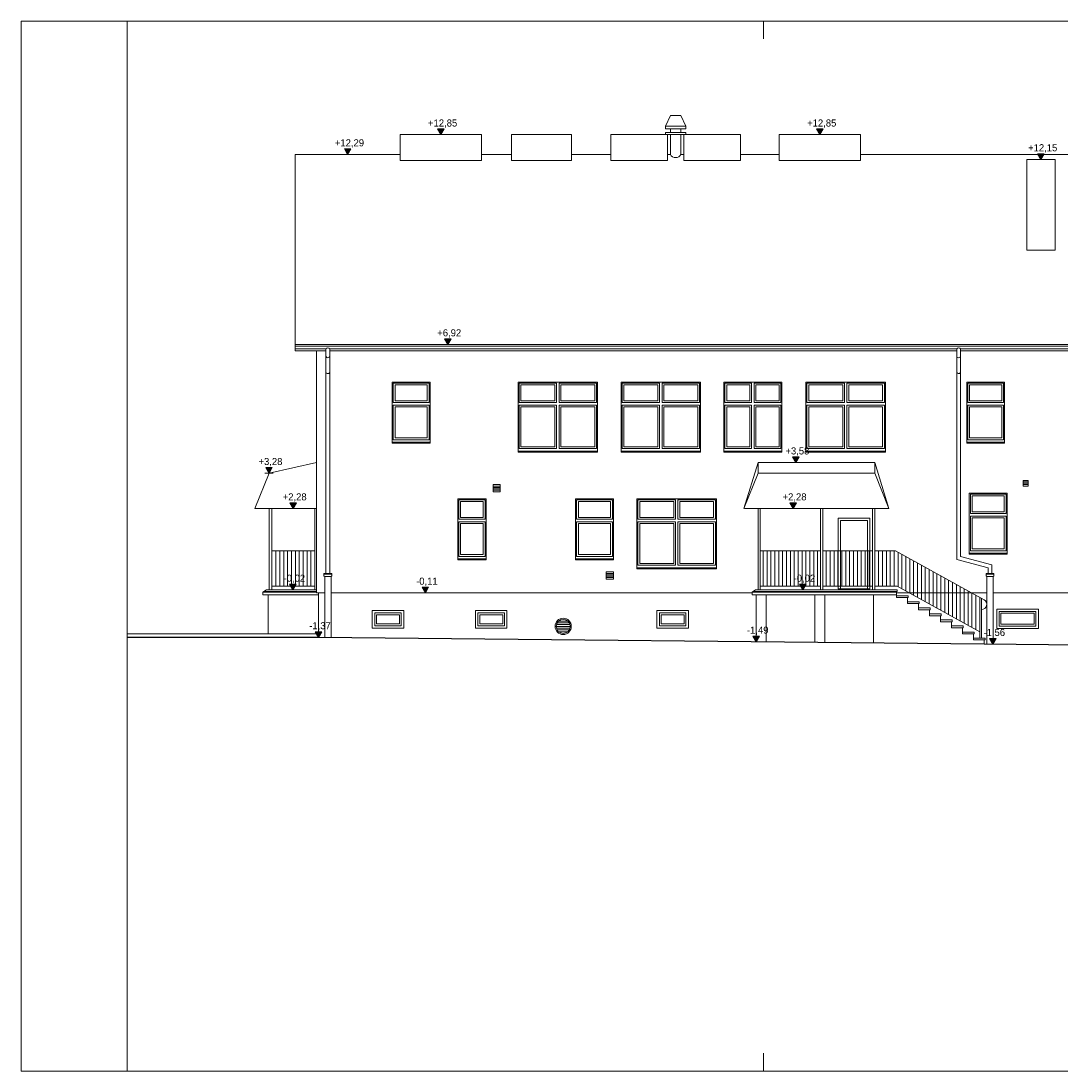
# Model space of a CAD drawing. Extents: x -128160 to 82695, y 7277 to 37028.
# Tile 1 of 14: x -128160 to -98747, y 7277 to 36977. Entities that reach past the tile are written whole.
import ezdxf

# ---------------------------------------------------------------- set-up
doc = ezdxf.new("R2010")
doc.units = 0
doc.header["$MEASUREMENT"] = 0
for name, color, linetype, lineweight in [('ARCH TABELA_Nr_Pióra__21', 7, 'Continuous', 13), ('Arch wymiary_Nr_Pióra__21', 7, 'Continuous', 13), ('INWENT BALUSTRADY_Nr_Pióra__26', 5, 'Continuous', 13), ('INWENT DACH_Nr_Pióra__21', 7, 'Continuous', 13), ('INWENT ODWODNIENIE_Nr_Pióra__21', 7, 'Continuous', 13), ('INWENT TEREN_Nr_Pióra__1', 7, 'Continuous', 25), ('INWENT TEREN_Nr_Pióra__5', 7, 'Continuous', 13), ('INWENT. OKNA_Nr_Pióra__5', 7, 'Continuous', 13), ('INWENT.ŚCIANY_Nr_Pióra__5', 7, 'Continuous', 13), ('Istniejące schody_Nr_Pióra__21', 7, 'Continuous', 13)]:
    doc.layers.add(name, color=color, linetype=linetype, lineweight=lineweight)
doc.layers.add('Arch wymiary', color=7, linetype='Continuous')
doc.styles.add('GENERATED_STYLE_1', font='txt')

# ---------------------------------------------------------------- blocks, each defined once
blk = doc.blocks.new('Wymiary_119', base_point=(-100676, 19353))
at = {"layer": 'Arch wymiary_Nr_Pióra__21', "linetype": 'Continuous'}
blk.add_hatch(color=256, dxfattribs=at).paths.add_polyline_path([(-100676, 19353), (-100769, 19513), (-100583, 19513)], flags=0)
for p, q in [((-100676, 19353), (-100796, 19353)), ((-100676, 19353), (-100769, 19513)), ((-100769, 19513), (-100583, 19513)), ((-100583, 19513), (-100676, 19353)), ((-100676, 19353), (-100556, 19353))]:
    blk.add_line(p, q, dxfattribs=at)
at = {"layer": 'Arch wymiary_Nr_Pióra__21', "insert": (-100939, 19545), "char_height": 200, "attachment_point": 7, "style": 'GENERATED_STYLE_1'}
blk.add_mtext('{-1,56}', dxfattribs=at)
blk = doc.blocks.new('Wymiary_120', base_point=(-119746, 19543))
at = {"layer": 'Arch wymiary_Nr_Pióra__21', "linetype": 'Continuous'}
blk.add_hatch(color=256, dxfattribs=at).paths.add_polyline_path([(-119746, 19543), (-119839, 19703), (-119653, 19703)], flags=0)
for p, q in [((-119746, 19543), (-119839, 19703)), ((-119839, 19703), (-119653, 19703)), ((-119653, 19703), (-119746, 19543)), ((-119746, 19543), (-119866, 19543)), ((-119746, 19543), (-119626, 19543))]:
    blk.add_line(p, q, dxfattribs=at)
at = {"layer": 'Arch wymiary_Nr_Pióra__21', "insert": (-120009, 19735), "char_height": 200, "attachment_point": 7, "style": 'GENERATED_STYLE_1'}
blk.add_mtext('{-1,37}', dxfattribs=at)
blk = doc.blocks.new('Wymiary_121', base_point=(-116724, 20803))
at = {"layer": 'Arch wymiary_Nr_Pióra__21', "linetype": 'Continuous'}
blk.add_hatch(color=256, dxfattribs=at).paths.add_polyline_path([(-116724, 20803), (-116816, 20963), (-116631, 20963)], flags=0)
for p, q in [((-116724, 20803), (-116844, 20803)), ((-116724, 20803), (-116816, 20963)), ((-116816, 20963), (-116631, 20963)), ((-116631, 20963), (-116724, 20803)), ((-116724, 20803), (-116604, 20803))]:
    blk.add_line(p, q, dxfattribs=at)
at = {"layer": 'Arch wymiary_Nr_Pióra__21', "insert": (-116986, 20995), "char_height": 200, "attachment_point": 7, "style": 'GENERATED_STYLE_1'}
blk.add_mtext('{-0,11}', dxfattribs=at)
blk = doc.blocks.new('Wymiary_122', base_point=(-116090, 27828))
at = {"layer": 'Arch wymiary_Nr_Pióra__21', "linetype": 'Continuous'}
blk.add_hatch(color=256, dxfattribs=at).paths.add_polyline_path([(-116090, 27828), (-116183, 27988), (-115997, 27988)], flags=0)
for p, q in [((-116090, 27828), (-116183, 27988)), ((-116183, 27988), (-115997, 27988)), ((-115997, 27988), (-116090, 27828)), ((-116090, 27828), (-116210, 27828)), ((-116090, 27828), (-115970, 27828))]:
    blk.add_line(p, q, dxfattribs=at)
at = {"layer": 'Arch wymiary_Nr_Pióra__21', "insert": (-116387, 28020), "char_height": 200, "attachment_point": 7, "style": 'GENERATED_STYLE_1'}
blk.add_mtext('{+6,92}', dxfattribs=at)
blk = doc.blocks.new('Wymiary_123', base_point=(-106324, 23188))
at = {"layer": 'Arch wymiary_Nr_Pióra__21', "linetype": 'Continuous'}
blk.add_hatch(color=256, dxfattribs=at).paths.add_polyline_path([(-106324, 23188), (-106417, 23348), (-106231, 23348)], flags=0)
for p, q in [((-106324, 23188), (-106444, 23188)), ((-106324, 23188), (-106417, 23348)), ((-106417, 23348), (-106231, 23348)), ((-106231, 23348), (-106324, 23188)), ((-106324, 23188), (-106204, 23188))]:
    blk.add_line(p, q, dxfattribs=at)
at = {"layer": 'Arch wymiary_Nr_Pióra__21', "insert": (-106621, 23380), "char_height": 200, "attachment_point": 7, "style": 'GENERATED_STYLE_1'}
blk.add_mtext('{+2,28}', dxfattribs=at)
blk = doc.blocks.new('Wymiary_124', base_point=(-106244, 24488))
at = {"layer": 'Arch wymiary_Nr_Pióra__21', "linetype": 'Continuous'}
blk.add_hatch(color=256, dxfattribs=at).paths.add_polyline_path([(-106244, 24488), (-106337, 24648), (-106151, 24648)], flags=0)
for p, q in [((-106244, 24488), (-106364, 24488)), ((-106244, 24488), (-106337, 24648)), ((-106337, 24648), (-106151, 24648)), ((-106151, 24648), (-106244, 24488)), ((-106244, 24488), (-106124, 24488))]:
    blk.add_line(p, q, dxfattribs=at)
at = {"layer": 'Arch wymiary_Nr_Pióra__21', "insert": (-106541, 24680), "char_height": 200, "attachment_point": 7, "style": 'GENERATED_STYLE_1'}
blk.add_mtext('{+3,58}', dxfattribs=at)
blk = doc.blocks.new('Wymiary_127', base_point=(-107366, 19418))
at = {"layer": 'Arch wymiary_Nr_Pióra__21', "linetype": 'Continuous'}
blk.add_hatch(color=256, dxfattribs=at).paths.add_polyline_path([(-107366, 19418), (-107459, 19578), (-107273, 19578)], flags=0)
for p, q in [((-107366, 19418), (-107486, 19418)), ((-107366, 19418), (-107459, 19578)), ((-107459, 19578), (-107273, 19578)), ((-107273, 19578), (-107366, 19418)), ((-107366, 19418), (-107246, 19418))]:
    blk.add_line(p, q, dxfattribs=at)
at = {"layer": 'Arch wymiary_Nr_Pióra__21', "insert": (-107629, 19610), "char_height": 200, "attachment_point": 7, "style": 'GENERATED_STYLE_1'}
blk.add_mtext('{-1,49}', dxfattribs=at)
blk = doc.blocks.new('Wymiary_128', base_point=(-116286, 33763))
at = {"layer": 'Arch wymiary_Nr_Pióra__21', "linetype": 'Continuous'}
blk.add_hatch(color=256, dxfattribs=at).paths.add_polyline_path([(-116286, 33763), (-116379, 33923), (-116193, 33923)], flags=0)
for p, q in [((-116286, 33763), (-116379, 33923)), ((-116379, 33923), (-116193, 33923)), ((-116193, 33923), (-116286, 33763)), ((-116286, 33763), (-116406, 33763)), ((-116286, 33763), (-116166, 33763))]:
    blk.add_line(p, q, dxfattribs=at)
at = {"layer": 'Arch wymiary_Nr_Pióra__21', "insert": (-116648, 33955), "char_height": 200, "attachment_point": 7, "style": 'GENERATED_STYLE_1'}
blk.add_mtext('{+12,85}', dxfattribs=at)
blk = doc.blocks.new('Wymiary_129', base_point=(-118922, 33203))
at = {"layer": 'Arch wymiary_Nr_Pióra__21', "linetype": 'Continuous'}
blk.add_hatch(color=256, dxfattribs=at).paths.add_polyline_path([(-118922, 33203), (-119015, 33363), (-118829, 33363)], flags=0)
for p, q in [((-118922, 33203), (-119015, 33363)), ((-119015, 33363), (-118829, 33363)), ((-118829, 33363), (-118922, 33203)), ((-118922, 33203), (-119042, 33203)), ((-118922, 33203), (-118802, 33203))]:
    blk.add_line(p, q, dxfattribs=at)
at = {"layer": 'Arch wymiary_Nr_Pióra__21', "insert": (-119283, 33395), "char_height": 200, "attachment_point": 7, "style": 'GENERATED_STYLE_1'}
blk.add_mtext('{+12,29}', dxfattribs=at)
blk = doc.blocks.new('Wymiary_130', base_point=(-105564, 33763))
at = {"layer": 'Arch wymiary_Nr_Pióra__21', "linetype": 'Continuous'}
blk.add_hatch(color=256, dxfattribs=at).paths.add_polyline_path([(-105564, 33763), (-105657, 33923), (-105471, 33923)], flags=0)
for p, q in [((-105564, 33763), (-105657, 33923)), ((-105657, 33923), (-105471, 33923)), ((-105471, 33923), (-105564, 33763)), ((-105564, 33763), (-105684, 33763)), ((-105564, 33763), (-105444, 33763))]:
    blk.add_line(p, q, dxfattribs=at)
at = {"layer": 'Arch wymiary_Nr_Pióra__21', "insert": (-105926, 33955), "char_height": 200, "attachment_point": 7, "style": 'GENERATED_STYLE_1'}
blk.add_mtext('{+12,85}', dxfattribs=at)
blk = doc.blocks.new('Wymiary_132', base_point=(-99315, 33063))
at = {"layer": 'Arch wymiary_Nr_Pióra__21', "linetype": 'Continuous'}
blk.add_hatch(color=256, dxfattribs=at).paths.add_polyline_path([(-99315, 33063), (-99408, 33223), (-99223, 33223)], flags=0)
for p, q in [((-99315, 33063), (-99435, 33063)), ((-99315, 33063), (-99408, 33223)), ((-99408, 33223), (-99223, 33223)), ((-99223, 33223), (-99315, 33063)), ((-99315, 33063), (-99195, 33063))]:
    blk.add_line(p, q, dxfattribs=at)
at = {"layer": 'Arch wymiary_Nr_Pióra__21', "insert": (-99677, 33255), "char_height": 200, "attachment_point": 7, "style": 'GENERATED_STYLE_1'}
blk.add_mtext('{+12,15}', dxfattribs=at)
blk = doc.blocks.new('Wymiary_144', base_point=(-120461, 23188))
at = {"layer": 'Arch wymiary_Nr_Pióra__21', "linetype": 'Continuous'}
blk.add_hatch(color=256, dxfattribs=at).paths.add_polyline_path([(-120461, 23188), (-120554, 23348), (-120368, 23348)], flags=0)
for p, q in [((-120461, 23188), (-120581, 23188)), ((-120461, 23188), (-120554, 23348)), ((-120554, 23348), (-120368, 23348)), ((-120368, 23348), (-120461, 23188)), ((-120461, 23188), (-120341, 23188))]:
    blk.add_line(p, q, dxfattribs=at)
at = {"layer": 'Arch wymiary_Nr_Pióra__21', "insert": (-120758, 23380), "char_height": 200, "attachment_point": 7, "style": 'GENERATED_STYLE_1'}
blk.add_mtext('{+2,28}', dxfattribs=at)
blk = doc.blocks.new('Wymiary_145', base_point=(-120473, 20888))
at = {"layer": 'Arch wymiary_Nr_Pióra__21', "linetype": 'Continuous'}
blk.add_hatch(color=256, dxfattribs=at).paths.add_polyline_path([(-120473, 20888), (-120565, 21048), (-120380, 21048)], flags=0)
for p, q in [((-120473, 20888), (-120593, 20888)), ((-120473, 20888), (-120565, 21048)), ((-120565, 21048), (-120380, 21048)), ((-120380, 21048), (-120473, 20888)), ((-120473, 20888), (-120353, 20888))]:
    blk.add_line(p, q, dxfattribs=at)
at = {"layer": 'Arch wymiary_Nr_Pióra__21', "insert": (-120735, 21080), "char_height": 200, "attachment_point": 7, "style": 'GENERATED_STYLE_1'}
blk.add_mtext('{-0,02}', dxfattribs=at)
blk = doc.blocks.new('Wymiary_146', base_point=(-121146, 24188))
at = {"layer": 'Arch wymiary_Nr_Pióra__21', "linetype": 'Continuous'}
blk.add_hatch(color=256, dxfattribs=at).paths.add_polyline_path([(-121146, 24188), (-121239, 24348), (-121053, 24348)], flags=0)
for p, q in [((-121146, 24188), (-121266, 24188)), ((-121146, 24188), (-121239, 24348)), ((-121239, 24348), (-121053, 24348)), ((-121053, 24348), (-121146, 24188)), ((-121146, 24188), (-121026, 24188))]:
    blk.add_line(p, q, dxfattribs=at)
at = {"layer": 'Arch wymiary_Nr_Pióra__21', "insert": (-121443, 24380), "char_height": 200, "attachment_point": 7, "style": 'GENERATED_STYLE_1'}
blk.add_mtext('{+3,28}', dxfattribs=at)
blk = doc.blocks.new('Wymiary_147', base_point=(-106047, 20888))
at = {"layer": 'Arch wymiary_Nr_Pióra__21', "linetype": 'Continuous'}
blk.add_hatch(color=256, dxfattribs=at).paths.add_polyline_path([(-106047, 20888), (-106140, 21048), (-105954, 21048)], flags=0)
for p, q in [((-106047, 20888), (-106167, 20888)), ((-106047, 20888), (-106140, 21048)), ((-106140, 21048), (-105954, 21048)), ((-105954, 21048), (-106047, 20888)), ((-106047, 20888), (-105927, 20888))]:
    blk.add_line(p, q, dxfattribs=at)
at = {"layer": 'Arch wymiary_Nr_Pióra__21', "insert": (-106309, 21080), "char_height": 200, "attachment_point": 7, "style": 'GENERATED_STYLE_1'}
blk.add_mtext('{-0,02}', dxfattribs=at)

msp = doc.modelspace()

# ---------------------------------------------------------------- linework, layer by layer
at = {"layer": 'ARCH TABELA_Nr_Pióra__21', "linetype": 'Continuous'}
for p, q in [((-128159.9, 7277.1), (-128159.9, 36977.1)), ((-128159.9, 36977.1), (-71159.9, 36977.1)), ((-125159.9, 36977.1), (-125159.9, 7277.1)), ((-107159.9, 36477.1), (-107159.9, 36977.1)), ((-107159.9, 7277.1), (-107159.9, 7777.1)), ((-71159.9, 7277.1), (-128159.9, 7277.1))]:
    msp.add_line(p, q, dxfattribs=at)
at = {"layer": 'INWENT BALUSTRADY_Nr_Pióra__26', "linetype": 'Continuous'}
for p, q in [((-121145.9, 24187.8), (-119805.9, 24487.8)), ((-107715.9, 23187.8), (-107315.9, 24487.8)), ((-104015.9, 24487.8), (-107315.9, 24487.8)), ((-107315.9, 24487.8), (-107315.9, 24187.8)), ((-103615.9, 23187.8), (-104015.9, 24487.8)), ((-104015.9, 24487.8), (-104015.9, 24187.8)), ((-121545.9, 23187.8), (-121145.9, 24187.8)), ((-107715.9, 23187.8), (-107315.9, 24187.8)), ((-104015.9, 24187.8), (-107315.9, 24187.8)), ((-103615.9, 23187.8), (-104015.9, 24187.8)), ((-121545.9, 23187.8), (-119805.9, 23187.8)), ((-121145.9, 23187.8), (-121145.9, 20887.8)), ((-121065.9, 23187.8), (-121065.9, 20887.8)), ((-119845.9, 23187.8), (-119845.9, 20887.8)), ((-103615.9, 23187.8), (-107695.9, 23187.8)), ((-107315.9, 23187.8), (-107315.9, 20887.8)), ((-107255.9, 23187.8), (-107255.9, 20887.8)), ((-105545.9, 23187.8), (-105545.9, 20887.8)), ((-105485.9, 23187.8), (-105485.9, 20887.8)), ((-104075.9, 23187.8), (-104075.9, 20887.8)), ((-104015.9, 23187.8), (-104015.9, 20887.8)), ((-121065.9, 21987.8), (-119845.9, 21987.8)), ((-120950.9, 20987.8), (-120950.9, 21987.8)), ((-120840.9, 20987.8), (-120840.9, 21987.8)), ((-120730.9, 20987.8), (-120730.9, 21987.8)), ((-120620.9, 20987.8), (-120620.9, 21987.8)), ((-120510.9, 20987.8), (-120510.9, 21987.8)), ((-120400.9, 20987.8), (-120400.9, 21987.8)), ((-120290.9, 20987.8), (-120290.9, 21987.8)), ((-120180.9, 20987.8), (-120180.9, 21987.8)), ((-120070.9, 20987.8), (-120070.9, 21987.8)), ((-119960.9, 20987.8), (-119960.9, 21987.8)), ((-107255.9, 21987.8), (-105545.9, 21987.8)), ((-107170.9, 20987.8), (-107170.9, 21987.8)), ((-107060.9, 20987.8), (-107060.9, 21987.8)), ((-106950.9, 20987.8), (-106950.9, 21987.8)), ((-106840.9, 20987.8), (-106840.9, 21987.8)), ((-106730.9, 20987.8), (-106730.9, 21987.8)), ((-106620.9, 20987.8), (-106620.9, 21987.8)), ((-106510.9, 20987.8), (-106510.9, 21987.8)), ((-106400.9, 20987.8), (-106400.9, 21987.8)), ((-106290.9, 20987.8), (-106290.9, 21987.8)), ((-106180.9, 20987.8), (-106180.9, 21987.8)), ((-106070.9, 20987.8), (-106070.9, 21987.8)), ((-105960.9, 20987.8), (-105960.9, 21987.8)), ((-105850.9, 20987.8), (-105850.9, 21987.8)), ((-105740.9, 20987.8), (-105740.9, 21987.8)), ((-105630.9, 20987.8), (-105630.9, 21987.8)), ((-105485.9, 21987.8), (-104075.9, 21987.8)), ((-105385.9, 20987.8), (-105385.9, 21987.8)), ((-105275.9, 20987.8), (-105275.9, 21987.8)), ((-105165.9, 20987.8), (-105165.9, 21987.8)), ((-105055.9, 20987.8), (-105055.9, 21987.8)), ((-104945.9, 20987.8), (-104945.9, 21987.8)), ((-104835.9, 20987.8), (-104835.9, 21987.8)), ((-104725.9, 20987.8), (-104725.9, 21987.8)), ((-104615.9, 20987.8), (-104615.9, 21987.8)), ((-104505.9, 20987.8), (-104505.9, 21987.8)), ((-104395.9, 20987.8), (-104395.9, 21987.8)), ((-104285.9, 20987.8), (-104285.9, 21987.8)), ((-104175.9, 20987.8), (-104175.9, 21987.8)), ((-103429.7, 21987.8), (-104015.9, 21987.8)), ((-103905.9, 20987.8), (-103905.9, 21987.8)), ((-103795.9, 20987.8), (-103795.9, 21987.8)), ((-103685.9, 20987.8), (-103685.9, 21987.8)), ((-103575.9, 20987.8), (-103575.9, 21987.8)), ((-103465.9, 20987.8), (-103465.9, 21987.8)), ((-100917.7, 20605.8), (-103429.7, 21987.8)), ((-103355.9, 20973.3), (-103355.9, 21947.2)), ((-103245.9, 20912.8), (-103245.9, 21886.7)), ((-103135.9, 20852.3), (-103135.9, 21826.2)), ((-103025.9, 20791.8), (-103025.9, 21765.7)), ((-102915.9, 20731.3), (-102915.9, 21705.2)), ((-102805.9, 20670.7), (-102805.9, 21644.6)), ((-102695.9, 20610.2), (-102695.9, 21584.1)), ((-102585.9, 20549.7), (-102585.9, 21523.6)), ((-102475.9, 20489.2), (-102475.9, 21463.1)), ((-102365.9, 20428.7), (-102365.9, 21402.6)), ((-102255.9, 20368.1), (-102255.9, 21342)), ((-102145.9, 20307.6), (-102145.9, 21281.5)), ((-102035.9, 20247.1), (-102035.9, 21221)), ((-101925.9, 20186.6), (-101925.9, 21160.5)), ((-101815.9, 20126.1), (-101815.9, 21100)), ((-121065.9, 20987.8), (-119845.9, 20987.8)), ((-107255.9, 20987.8), (-105545.9, 20987.8)), ((-105485.9, 20987.8), (-104075.9, 20987.8)), ((-103382.3, 20987.8), (-104015.9, 20987.8)), ((-101045.9, 19702.4), (-103382.3, 20987.8)), ((-101705.9, 20065.5), (-101705.9, 21039.4)), ((-101595.9, 20005), (-101595.9, 20978.9)), ((-101485.9, 19944.5), (-101485.9, 20918.4)), ((-101375.9, 19884), (-101375.9, 20857.9)), ((-101265.9, 19823.5), (-101265.9, 20797.4)), ((-101155.9, 19762.9), (-101155.9, 20736.8)), ((-101045.9, 19523.4), (-101045.9, 20676.3)), ((-100995.9, 19523.4), (-100995.9, 20648.8))]:
    msp.add_line(p, q, dxfattribs=at)
msp.add_arc((-100995.9, 20477.8), 150, 270, 58.57043, dxfattribs=at)
at = {"layer": 'INWENT DACH_Nr_Pióra__21', "linetype": 'Continuous'}
for p, q in [((-120405.9, 33202.8), (-120405.9, 27642.9)), ((-120405.9, 33202.8), (-117437.5, 33202.8)), ((-115135.1, 33202.8), (-114291.8, 33202.8)), ((-112589.5, 33202.8), (-111476.4, 33202.8)), ((-109876.4, 33202.8), (-109795.6, 33202.8)), ((-109495.6, 33202.8), (-109414.8, 33202.8)), ((-107814.8, 33202.8), (-106715.4, 33202.8)), ((-104413, 33202.8), (-81545.9, 33202.8)), ((-120405.9, 27828.4), (-76315.9, 27828.4)), ((-120405.9, 27777.2), (-76315.9, 27777.2)), ((-120405.9, 27702.2), (-119535.9, 27702.2)), ((-120405.9, 27642.9), (-119535.9, 27642.9)), ((-119425.9, 27702.2), (-101695.9, 27702.2)), ((-119425.9, 27642.9), (-101695.9, 27642.9)), ((-101585.9, 27702.2), (-90183.4, 27702.2)), ((-101585.9, 27642.9), (-90183.4, 27642.9))]:
    msp.add_line(p, q, dxfattribs=at)
at = {"layer": 'INWENT ODWODNIENIE_Nr_Pióra__21', "linetype": 'Continuous'}
for p, q in [((-119535.9, 27702.2), (-119535.9, 21347.8)), ((-119425.9, 27702.2), (-119425.9, 21347.8)), ((-101695.9, 27702.2), (-101695.9, 21748)), ((-101585.9, 27702.2), (-101585.9, 21832.4)), ((-101695.9, 21748), (-100809.2, 21510.4)), ((-101585.9, 21832.4), (-100699.2, 21594.9)), ((-100809.2, 21510.4), (-100809.2, 21347.8)), ((-100699.2, 21594.9), (-100699.2, 21347.8)), ((-119590.9, 21347.8), (-119590.9, 21287.8)), ((-119590.9, 21347.8), (-119370.9, 21347.8)), ((-119590.9, 21327.8), (-119370.9, 21327.8)), ((-119390.9, 21267.8), (-119570.9, 21267.8)), ((-119570.9, 21267.8), (-119570.9, 19541)), ((-119390.9, 21267.8), (-119390.9, 19539.2)), ((-119370.9, 21347.8), (-119370.9, 21287.8)), ((-100864.2, 21347.8), (-100864.2, 21287.8)), ((-100864.2, 21347.8), (-100644.2, 21347.8)), ((-100864.2, 21327.8), (-100644.2, 21327.8)), ((-100664.2, 21267.8), (-100844.2, 21267.8)), ((-100844.2, 21267.8), (-100844.2, 19349.9)), ((-100664.2, 21267.8), (-100664.2, 19348)), ((-100644.2, 21347.8), (-100644.2, 21287.8))]:
    msp.add_line(p, q, dxfattribs=at)
for centre, radius, start, end in [((-119480.9, 27666.6), 65.5, 32.87588, 147.12412), ((-101640.9, 27666.6), 65.5, 32.87588, 147.12412), ((-119480.9, 27507.4), 55.2, 174.54738, 354.54738), ((-101640.9, 27507.4), 55.2, 174.54738, 354.54738), ((-119480.9, 27057.4), 55.2, 185.45262, 5.45262), ((-101640.9, 27057.4), 55.2, 185.45262, 5.45262), ((-119570.9, 21287.8), 20, 180, 270), ((-119390.9, 21287.8), 20, 270, 0), ((-100844.2, 21287.8), 20, 180, 270), ((-100664.2, 21287.8), 20, 270, 0)]:
    msp.add_arc(centre, radius, start, end, dxfattribs=at)
at = {"layer": 'INWENT TEREN_Nr_Pióra__1', "linetype": 'Continuous'}
for p, q in [((-119745.9, 19542.8), (-125159.9, 19542.8)), ((-100915.9, 19352.8), (-119745.9, 19542.8)), ((-98195.9, 19322.8), (-100915.9, 19352.8))]:
    msp.add_line(p, q, dxfattribs=at)
at = {"layer": 'INWENT TEREN_Nr_Pióra__5', "linetype": 'Continuous'}
msp.add_line((-119745.9, 19642.8), (-125159.9, 19642.8), dxfattribs=at)
at = {"layer": 'INWENT. OKNA_Nr_Pióra__5', "linetype": 'Continuous'}
for p, q in [((-117630.9, 26732.8), (-117630.9, 26182.8)), ((-117630.9, 26732.8), (-116620.9, 26732.8)), ((-116620.9, 26732.8), (-116620.9, 26182.8)), ((-114070.9, 26732.8), (-114070.9, 26182.8)), ((-114070.9, 26732.8), (-113010.9, 26732.8)), ((-113010.9, 26732.8), (-113010.9, 26182.8)), ((-112940.9, 26732.8), (-112940.9, 26182.8)), ((-111880.9, 26732.8), (-112940.9, 26732.8)), ((-111880.9, 26732.8), (-111880.9, 26182.8)), ((-111160.9, 26732.8), (-111160.9, 26182.8)), ((-111160.9, 26732.8), (-110100.9, 26732.8)), ((-110100.9, 26732.8), (-110100.9, 26182.8)), ((-110030.9, 26732.8), (-110030.9, 26182.8)), ((-108970.9, 26732.8), (-110030.9, 26732.8)), ((-108970.9, 26732.8), (-108970.9, 26182.8)), ((-108250.9, 26732.8), (-108250.9, 26182.8)), ((-108250.9, 26732.8), (-107495.9, 26732.8)), ((-107495.9, 26732.8), (-107495.9, 26182.8)), ((-107425.9, 26732.8), (-107425.9, 26182.8)), ((-106670.9, 26732.8), (-107425.9, 26732.8)), ((-106670.9, 26732.8), (-106670.9, 26182.8)), ((-105930.9, 26732.8), (-105930.9, 26182.8)), ((-105930.9, 26732.8), (-104870.9, 26732.8)), ((-104870.9, 26732.8), (-104870.9, 26182.8)), ((-104800.9, 26732.8), (-104800.9, 26182.8)), ((-103740.9, 26732.8), (-104800.9, 26732.8)), ((-103740.9, 26732.8), (-103740.9, 26182.8)), ((-101380.9, 26732.8), (-101380.9, 26182.8)), ((-101380.9, 26732.8), (-100370.9, 26732.8)), ((-100370.9, 26732.8), (-100370.9, 26182.8)), ((-117580.9, 26682.8), (-116670.9, 26682.8)), ((-117580.9, 26682.8), (-117580.9, 26232.8)), ((-116670.9, 26682.8), (-116670.9, 26232.8)), ((-114020.9, 26682.8), (-113060.9, 26682.8)), ((-114020.9, 26682.8), (-114020.9, 26232.8)), ((-113060.9, 26682.8), (-113060.9, 26232.8)), ((-111930.9, 26682.8), (-112890.9, 26682.8)), ((-112890.9, 26682.8), (-112890.9, 26232.8)), ((-111930.9, 26682.8), (-111930.9, 26232.8)), ((-111110.9, 26682.8), (-110150.9, 26682.8)), ((-111110.9, 26682.8), (-111110.9, 26232.8)), ((-110150.9, 26682.8), (-110150.9, 26232.8)), ((-109020.9, 26682.8), (-109980.9, 26682.8)), ((-109980.9, 26682.8), (-109980.9, 26232.8)), ((-109020.9, 26682.8), (-109020.9, 26232.8)), ((-108200.9, 26682.8), (-107545.9, 26682.8)), ((-108200.9, 26682.8), (-108200.9, 26232.8)), ((-107545.9, 26682.8), (-107545.9, 26232.8)), ((-106720.9, 26682.8), (-107375.9, 26682.8)), ((-107375.9, 26682.8), (-107375.9, 26232.8)), ((-106720.9, 26682.8), (-106720.9, 26232.8)), ((-105880.9, 26682.8), (-104920.9, 26682.8)), ((-105880.9, 26682.8), (-105880.9, 26232.8)), ((-104920.9, 26682.8), (-104920.9, 26232.8)), ((-103790.9, 26682.8), (-104750.9, 26682.8)), ((-104750.9, 26682.8), (-104750.9, 26232.8)), ((-103790.9, 26682.8), (-103790.9, 26232.8)), ((-101330.9, 26682.8), (-100420.9, 26682.8)), ((-101330.9, 26682.8), (-101330.9, 26232.8)), ((-100420.9, 26682.8), (-100420.9, 26232.8)), ((-117630.9, 26182.8), (-116620.9, 26182.8)), ((-117580.9, 26232.8), (-116670.9, 26232.8)), ((-114070.9, 26182.8), (-113010.9, 26182.8)), ((-114020.9, 26232.8), (-113060.9, 26232.8)), ((-111880.9, 26182.8), (-112940.9, 26182.8)), ((-111930.9, 26232.8), (-112890.9, 26232.8)), ((-111160.9, 26182.8), (-110100.9, 26182.8)), ((-111110.9, 26232.8), (-110150.9, 26232.8)), ((-108970.9, 26182.8), (-110030.9, 26182.8)), ((-109020.9, 26232.8), (-109980.9, 26232.8)), ((-108250.9, 26182.8), (-107495.9, 26182.8)), ((-108200.9, 26232.8), (-107545.9, 26232.8)), ((-106670.9, 26182.8), (-107425.9, 26182.8)), ((-106720.9, 26232.8), (-107375.9, 26232.8)), ((-105930.9, 26182.8), (-104870.9, 26182.8)), ((-105880.9, 26232.8), (-104920.9, 26232.8)), ((-103740.9, 26182.8), (-104800.9, 26182.8)), ((-103790.9, 26232.8), (-104750.9, 26232.8)), ((-101380.9, 26182.8), (-100370.9, 26182.8)), ((-101330.9, 26232.8), (-100420.9, 26232.8)), ((-117630.9, 26112.8), (-116620.9, 26112.8)), ((-117630.9, 26112.8), (-117630.9, 25132.8)), ((-117580.9, 26062.8), (-116670.9, 26062.8)), ((-117580.9, 26062.8), (-117580.9, 25182.8)), ((-116670.9, 26062.8), (-116670.9, 25182.8)), ((-116620.9, 26112.8), (-116620.9, 25132.8)), ((-114070.9, 26112.8), (-113010.9, 26112.8)), ((-114070.9, 26112.8), (-114070.9, 24882.8)), ((-114020.9, 26062.8), (-113060.9, 26062.8)), ((-114020.9, 26062.8), (-114020.9, 24932.8)), ((-113060.9, 26062.8), (-113060.9, 24932.8)), ((-113010.9, 26112.8), (-113010.9, 24882.8)), ((-111880.9, 26112.8), (-112940.9, 26112.8)), ((-112940.9, 26112.8), (-112940.9, 24882.8)), ((-111930.9, 26062.8), (-112890.9, 26062.8)), ((-112890.9, 26062.8), (-112890.9, 24932.8)), ((-111930.9, 26062.8), (-111930.9, 24932.8)), ((-111880.9, 26112.8), (-111880.9, 24882.8)), ((-111160.9, 26112.8), (-110100.9, 26112.8)), ((-111160.9, 26112.8), (-111160.9, 24882.8)), ((-111110.9, 26062.8), (-110150.9, 26062.8)), ((-111110.9, 26062.8), (-111110.9, 24932.8)), ((-110150.9, 26062.8), (-110150.9, 24932.8)), ((-110100.9, 26112.8), (-110100.9, 24882.8)), ((-108970.9, 26112.8), (-110030.9, 26112.8)), ((-110030.9, 26112.8), (-110030.9, 24882.8)), ((-109020.9, 26062.8), (-109980.9, 26062.8)), ((-109980.9, 26062.8), (-109980.9, 24932.8)), ((-109020.9, 26062.8), (-109020.9, 24932.8)), ((-108970.9, 26112.8), (-108970.9, 24882.8)), ((-108250.9, 26112.8), (-107495.9, 26112.8)), ((-108250.9, 26112.8), (-108250.9, 24882.8)), ((-108200.9, 26062.8), (-107545.9, 26062.8)), ((-108200.9, 26062.8), (-108200.9, 24932.8)), ((-107545.9, 26062.8), (-107545.9, 24932.8)), ((-107495.9, 26112.8), (-107495.9, 24882.8)), ((-106670.9, 26112.8), (-107425.9, 26112.8)), ((-107425.9, 26112.8), (-107425.9, 24882.8)), ((-106720.9, 26062.8), (-107375.9, 26062.8)), ((-107375.9, 26062.8), (-107375.9, 24932.8)), ((-106720.9, 26062.8), (-106720.9, 24932.8)), ((-106670.9, 26112.8), (-106670.9, 24882.8)), ((-105930.9, 26112.8), (-104870.9, 26112.8)), ((-105930.9, 26112.8), (-105930.9, 24882.8)), ((-105880.9, 26062.8), (-104920.9, 26062.8)), ((-105880.9, 26062.8), (-105880.9, 24932.8)), ((-104920.9, 26062.8), (-104920.9, 24932.8)), ((-104870.9, 26112.8), (-104870.9, 24882.8)), ((-103740.9, 26112.8), (-104800.9, 26112.8)), ((-104800.9, 26112.8), (-104800.9, 24882.8)), ((-103790.9, 26062.8), (-104750.9, 26062.8)), ((-104750.9, 26062.8), (-104750.9, 24932.8)), ((-103790.9, 26062.8), (-103790.9, 24932.8)), ((-103740.9, 26112.8), (-103740.9, 24882.8)), ((-101380.9, 26112.8), (-100370.9, 26112.8)), ((-101380.9, 26112.8), (-101380.9, 25132.8)), ((-101330.9, 26062.8), (-100420.9, 26062.8)), ((-101330.9, 26062.8), (-101330.9, 25182.8)), ((-100420.9, 26062.8), (-100420.9, 25182.8)), ((-100370.9, 26112.8), (-100370.9, 25132.8)), ((-117660.9, 25062.8), (-117660.9, 25032.8)), ((-117660.9, 25032.8), (-116590.9, 25032.8)), ((-117630.9, 25132.8), (-116620.9, 25132.8)), ((-117580.9, 25182.8), (-116670.9, 25182.8)), ((-116590.9, 25032.8), (-116590.9, 25062.8)), ((-101410.9, 25062.8), (-101410.9, 25032.8)), ((-101410.9, 25032.8), (-100340.9, 25032.8)), ((-101380.9, 25132.8), (-100370.9, 25132.8)), ((-101330.9, 25182.8), (-100420.9, 25182.8)), ((-100340.9, 25032.8), (-100340.9, 25062.8)), ((-114100.9, 24812.8), (-114100.9, 24782.8)), ((-114100.9, 24782.8), (-111850.9, 24782.8)), ((-114070.9, 24882.8), (-113010.9, 24882.8)), ((-114020.9, 24932.8), (-113060.9, 24932.8)), ((-111880.9, 24882.8), (-112940.9, 24882.8)), ((-111930.9, 24932.8), (-112890.9, 24932.8)), ((-111850.9, 24782.8), (-111850.9, 24812.8)), ((-111190.9, 24812.8), (-111190.9, 24782.8)), ((-111190.9, 24782.8), (-108940.9, 24782.8)), ((-111160.9, 24882.8), (-110100.9, 24882.8)), ((-111110.9, 24932.8), (-110150.9, 24932.8)), ((-108970.9, 24882.8), (-110030.9, 24882.8)), ((-109020.9, 24932.8), (-109980.9, 24932.8)), ((-108940.9, 24782.8), (-108940.9, 24812.8)), ((-108280.9, 24812.8), (-108280.9, 24782.8)), ((-108280.9, 24782.8), (-106640.9, 24782.8)), ((-108250.9, 24882.8), (-107495.9, 24882.8)), ((-108200.9, 24932.8), (-107545.9, 24932.8)), ((-106670.9, 24882.8), (-107425.9, 24882.8)), ((-106720.9, 24932.8), (-107375.9, 24932.8)), ((-106640.9, 24782.8), (-106640.9, 24812.8)), ((-105960.9, 24812.8), (-105960.9, 24782.8)), ((-105960.9, 24782.8), (-103710.9, 24782.8)), ((-105930.9, 24882.8), (-104870.9, 24882.8)), ((-105880.9, 24932.8), (-104920.9, 24932.8)), ((-103740.9, 24882.8), (-104800.9, 24882.8)), ((-103790.9, 24932.8), (-104750.9, 24932.8)), ((-103710.9, 24782.8), (-103710.9, 24812.8)), ((-101310.9, 23592.8), (-100300.9, 23592.8)), ((-101310.9, 23592.8), (-101310.9, 23042.8)), ((-101260.9, 23542.8), (-101260.9, 23092.8)), ((-101260.9, 23542.8), (-100350.9, 23542.8)), ((-100350.9, 23542.8), (-100350.9, 23092.8)), ((-100300.9, 23592.8), (-100300.9, 23042.8)), ((-115775.9, 23432.8), (-115035.9, 23432.8)), ((-115775.9, 23432.8), (-115775.9, 22882.8)), ((-115725.9, 23382.8), (-115725.9, 22932.8)), ((-115725.9, 23382.8), (-115085.9, 23382.8)), ((-115085.9, 23382.8), (-115085.9, 22932.8)), ((-115035.9, 23432.8), (-115035.9, 22882.8)), ((-112445.9, 23432.8), (-111435.9, 23432.8)), ((-112445.9, 23432.8), (-112445.9, 22882.8)), ((-112395.9, 23382.8), (-112395.9, 22932.8)), ((-112395.9, 23382.8), (-111485.9, 23382.8)), ((-111485.9, 23382.8), (-111485.9, 22932.8)), ((-111435.9, 23432.8), (-111435.9, 22882.8)), ((-110710.9, 23432.8), (-109650.9, 23432.8)), ((-110710.9, 23432.8), (-110710.9, 22882.8)), ((-110660.9, 23382.8), (-110660.9, 22932.8)), ((-110660.9, 23382.8), (-109700.9, 23382.8)), ((-109700.9, 23382.8), (-109700.9, 22932.8)), ((-109650.9, 23432.8), (-109650.9, 22882.8)), ((-108520.9, 23432.8), (-109580.9, 23432.8)), ((-109580.9, 23432.8), (-109580.9, 22882.8)), ((-109530.9, 23382.8), (-109530.9, 22932.8)), ((-108570.9, 23382.8), (-109530.9, 23382.8)), ((-108570.9, 23382.8), (-108570.9, 22932.8)), ((-108520.9, 23432.8), (-108520.9, 22882.8)), ((-115775.9, 22882.8), (-115035.9, 22882.8)), ((-115725.9, 22932.8), (-115085.9, 22932.8)), ((-112445.9, 22882.8), (-111435.9, 22882.8)), ((-112395.9, 22932.8), (-111485.9, 22932.8)), ((-110710.9, 22882.8), (-109650.9, 22882.8)), ((-110660.9, 22932.8), (-109700.9, 22932.8)), ((-108520.9, 22882.8), (-109580.9, 22882.8)), ((-108570.9, 22932.8), (-109530.9, 22932.8)), ((-101310.9, 23042.8), (-100300.9, 23042.8)), ((-101310.9, 22972.8), (-101310.9, 21992.8)), ((-101310.9, 22972.8), (-100300.9, 22972.8)), ((-101260.9, 23092.8), (-100350.9, 23092.8)), ((-101260.9, 22922.8), (-101260.9, 22042.8)), ((-101260.9, 22922.8), (-100350.9, 22922.8)), ((-100350.9, 22922.8), (-100350.9, 22042.8)), ((-100300.9, 22972.8), (-100300.9, 21992.8)), ((-115775.9, 22812.8), (-115775.9, 21832.8)), ((-115775.9, 22812.8), (-115035.9, 22812.8)), ((-115725.9, 22762.8), (-115725.9, 21882.8)), ((-115725.9, 22762.8), (-115085.9, 22762.8)), ((-115085.9, 22762.8), (-115085.9, 21882.8)), ((-115035.9, 22812.8), (-115035.9, 21832.8)), ((-112445.9, 22812.8), (-112445.9, 21832.8)), ((-112445.9, 22812.8), (-111435.9, 22812.8)), ((-112395.9, 22762.8), (-112395.9, 21882.8)), ((-112395.9, 22762.8), (-111485.9, 22762.8)), ((-111485.9, 22762.8), (-111485.9, 21882.8)), ((-111435.9, 22812.8), (-111435.9, 21832.8)), ((-110710.9, 22812.8), (-110710.9, 21582.8)), ((-110710.9, 22812.8), (-109650.9, 22812.8)), ((-110660.9, 22762.8), (-110660.9, 21632.8)), ((-110660.9, 22762.8), (-109700.9, 22762.8)), ((-109700.9, 22762.8), (-109700.9, 21632.8)), ((-109650.9, 22812.8), (-109650.9, 21582.8)), ((-109580.9, 22812.8), (-109580.9, 21582.8)), ((-108520.9, 22812.8), (-109580.9, 22812.8)), ((-109530.9, 22762.8), (-109530.9, 21632.8)), ((-108570.9, 22762.8), (-109530.9, 22762.8)), ((-108570.9, 22762.8), (-108570.9, 21632.8)), ((-108520.9, 22812.8), (-108520.9, 21582.8)), ((-104985.9, 22852.8), (-104985.9, 20912.8)), ((-104985.9, 22852.8), (-104215.9, 22852.8)), ((-104215.9, 22852.8), (-104215.9, 20912.8)), ((-101310.9, 21992.8), (-100300.9, 21992.8)), ((-101260.9, 22042.8), (-100350.9, 22042.8)), ((-115805.9, 21762.8), (-115805.9, 21732.8)), ((-115805.9, 21732.8), (-115005.9, 21732.8)), ((-115775.9, 21832.8), (-115035.9, 21832.8)), ((-115725.9, 21882.8), (-115085.9, 21882.8)), ((-115005.9, 21732.8), (-115005.9, 21762.8)), ((-112475.9, 21762.8), (-112475.9, 21732.8)), ((-112475.9, 21732.8), (-111405.9, 21732.8)), ((-112445.9, 21832.8), (-111435.9, 21832.8)), ((-112395.9, 21882.8), (-111485.9, 21882.8)), ((-111405.9, 21732.8), (-111405.9, 21762.8)), ((-101340.9, 21922.8), (-101340.9, 21892.8)), ((-101340.9, 21892.8), (-100270.9, 21892.8)), ((-100270.9, 21892.8), (-100270.9, 21922.8)), ((-110740.9, 21512.8), (-110740.9, 21482.8)), ((-110740.9, 21482.8), (-108490.9, 21482.8)), ((-110710.9, 21582.8), (-109650.9, 21582.8)), ((-110660.9, 21632.8), (-109700.9, 21632.8)), ((-108520.9, 21582.8), (-109580.9, 21582.8)), ((-108570.9, 21632.8), (-109530.9, 21632.8)), ((-108490.9, 21482.8), (-108490.9, 21512.8)), ((-118155.9, 20232.8), (-118155.9, 19872.8)), ((-117405.9, 20232.8), (-118155.9, 20232.8)), ((-117405.9, 20232.8), (-117405.9, 19872.8)), ((-115235.9, 20232.8), (-115235.9, 19872.8)), ((-114485.9, 20232.8), (-115235.9, 20232.8)), ((-114485.9, 20232.8), (-114485.9, 19872.8)), ((-110105.9, 20232.8), (-110105.9, 19872.8)), ((-109355.9, 20232.8), (-110105.9, 20232.8)), ((-109355.9, 20232.8), (-109355.9, 19872.8)), ((-100495.9, 20272.8), (-100495.9, 19862.8)), ((-99455.9, 20272.8), (-100495.9, 20272.8)), ((-99505.9, 20222.8), (-100445.9, 20222.8)), ((-100445.9, 20222.8), (-100445.9, 19912.8)), ((-99505.9, 20222.8), (-99505.9, 19912.8)), ((-99455.9, 20272.8), (-99455.9, 19862.8)), ((-117455.9, 20182.8), (-118105.9, 20182.8)), ((-118105.9, 20182.8), (-118105.9, 19922.8)), ((-118105.9, 19922.8), (-117455.9, 19922.8)), ((-117455.9, 20182.8), (-117455.9, 19922.8)), ((-114535.9, 20182.8), (-115185.9, 20182.8)), ((-115185.9, 20182.8), (-115185.9, 19922.8)), ((-115185.9, 19922.8), (-114535.9, 19922.8)), ((-114535.9, 20182.8), (-114535.9, 19922.8)), ((-113019.6, 19902.8), (-112632.3, 19902.8)), ((-112999.1, 19952.8), (-112652.7, 19952.8)), ((-112958.2, 20002.8), (-112693.6, 20002.8)), ((-109405.9, 20182.8), (-110055.9, 20182.8)), ((-110055.9, 20182.8), (-110055.9, 19922.8)), ((-110055.9, 19922.8), (-109405.9, 19922.8)), ((-109405.9, 20182.8), (-109405.9, 19922.8)), ((-100445.9, 19912.8), (-99505.9, 19912.8)), ((-118155.9, 19872.8), (-117405.9, 19872.8)), ((-115235.9, 19872.8), (-114485.9, 19872.8)), ((-113025.9, 19852.8), (-112625.9, 19852.8)), ((-113019.6, 19802.8), (-112632.3, 19802.8)), ((-112999.1, 19752.8), (-112652.7, 19752.8)), ((-112958.2, 19702.8), (-112693.6, 19702.8)), ((-110105.9, 19872.8), (-109355.9, 19872.8)), ((-100495.9, 19862.8), (-99455.9, 19862.8))]:
    msp.add_line(p, q, dxfattribs=at)
msp.add_circle((-112825.9, 19852.8), 200, dxfattribs=at)
at = {"layer": 'INWENT.ŚCIANY_Nr_Pióra__5', "linetype": 'Continuous'}
for p, q in [((-109795.6, 34302.8), (-109936.4, 34002.8)), ((-109795.6, 34302.8), (-109495.6, 34302.8)), ((-109495.6, 34302.8), (-109354.8, 34002.8)), ((-109936.4, 34002.8), (-109354.8, 34002.8)), ((-109936.4, 34002.8), (-109936.4, 33922.8)), ((-109936.4, 33922.8), (-109354.8, 33922.8)), ((-109795.6, 33822.8), (-109795.6, 33922.8)), ((-109495.6, 33822.8), (-109495.6, 33922.8)), ((-109354.8, 34002.8), (-109354.8, 33922.8)), ((-115135.1, 33762.8), (-117437.5, 33762.8)), ((-117437.5, 33762.8), (-117437.5, 33031.5)), ((-115135.1, 33762.8), (-115135.1, 33031.5)), ((-112589.5, 33762.8), (-114291.8, 33762.8)), ((-114291.8, 33762.8), (-114291.8, 33031.5)), ((-112589.5, 33762.8), (-112589.5, 33031.5)), ((-109876.4, 33762.8), (-111476.4, 33762.8)), ((-111476.4, 33762.8), (-111476.4, 33031.5)), ((-109936.4, 33822.8), (-109354.8, 33822.8)), ((-109936.4, 33822.8), (-109936.4, 33762.8)), ((-109876.4, 33762.8), (-109876.4, 33031.5)), ((-109876.4, 33762.8), (-109414.8, 33762.8)), ((-109795.6, 33202.8), (-109795.6, 33762.8)), ((-109495.6, 33202.8), (-109495.6, 33762.8)), ((-107814.8, 33762.8), (-109414.8, 33762.8)), ((-109414.8, 33762.8), (-109414.8, 33031.5)), ((-109354.8, 33822.8), (-109354.8, 33762.8)), ((-107814.8, 33762.8), (-107814.8, 33031.5)), ((-104413, 33762.8), (-106715.4, 33762.8)), ((-106715.4, 33762.8), (-106715.4, 33031.5)), ((-104413, 33762.8), (-104413, 33031.5)), ((-115135.1, 33031.5), (-117437.5, 33031.5)), ((-112589.5, 33031.5), (-114291.8, 33031.5)), ((-109876.4, 33031.5), (-111476.4, 33031.5)), ((-107814.8, 33031.5), (-109414.8, 33031.5)), ((-104413, 33031.5), (-106715.4, 33031.5)), ((-98915.9, 33062.8), (-99714.9, 33062.8)), ((-99714.9, 33062.8), (-99714.9, 30499.3)), ((-98915.9, 33062.8), (-98915.9, 30499.3)), ((-98915.9, 30499.3), (-99714.9, 30499.3)), ((-119805.9, 27642.9), (-119805.9, 20802.8)), ((-117660.9, 26762.8), (-116590.9, 26762.8)), ((-117660.9, 26762.8), (-117660.9, 25062.8)), ((-116590.9, 26762.8), (-116590.9, 25062.8)), ((-114100.9, 26762.8), (-111850.9, 26762.8)), ((-114100.9, 26762.8), (-114100.9, 24812.8)), ((-111850.9, 26762.8), (-111850.9, 24812.8)), ((-111190.9, 26762.8), (-108940.9, 26762.8)), ((-111190.9, 26762.8), (-111190.9, 24812.8)), ((-108940.9, 26762.8), (-108940.9, 24812.8)), ((-108280.9, 26762.8), (-106640.9, 26762.8)), ((-108280.9, 26762.8), (-108280.9, 24812.8)), ((-106640.9, 26762.8), (-106640.9, 24812.8)), ((-105960.9, 26762.8), (-103710.9, 26762.8)), ((-105960.9, 26762.8), (-105960.9, 24812.8)), ((-103710.9, 26762.8), (-103710.9, 24812.8)), ((-101410.9, 26762.8), (-100340.9, 26762.8)), ((-101410.9, 26762.8), (-101410.9, 25062.8)), ((-100340.9, 26762.8), (-100340.9, 25062.8)), ((-117660.9, 25062.8), (-116590.9, 25062.8)), ((-101410.9, 25062.8), (-100340.9, 25062.8)), ((-114100.9, 24812.8), (-111850.9, 24812.8)), ((-111190.9, 24812.8), (-108940.9, 24812.8)), ((-108280.9, 24812.8), (-106640.9, 24812.8)), ((-105960.9, 24812.8), (-103710.9, 24812.8)), ((-114605.9, 23862.8), (-114805.9, 23862.8)), ((-114805.9, 23862.8), (-114805.9, 23662.8)), ((-114805.9, 23822.8), (-114605.9, 23822.8)), ((-114805.9, 23782.8), (-114605.9, 23782.8)), ((-114605.9, 23662.8), (-114605.9, 23862.8)), ((-99820.9, 23982.8), (-99670.9, 23982.8)), ((-99820.9, 23822.8), (-99820.9, 23982.8)), ((-99670.9, 23942.8), (-99820.9, 23942.8)), ((-99670.9, 23902.8), (-99820.9, 23902.8)), ((-99670.9, 23862.8), (-99820.9, 23862.8)), ((-99670.9, 23822.8), (-99820.9, 23822.8)), ((-99670.9, 23982.8), (-99670.9, 23822.8)), ((-114805.9, 23742.8), (-114605.9, 23742.8)), ((-114805.9, 23702.8), (-114605.9, 23702.8)), ((-114805.9, 23662.8), (-114605.9, 23662.8)), ((-101340.9, 23622.8), (-101340.9, 21922.8)), ((-101340.9, 23622.8), (-100270.9, 23622.8)), ((-100270.9, 23622.8), (-100270.9, 21922.8)), ((-115805.9, 23462.8), (-115805.9, 21762.8)), ((-115805.9, 23462.8), (-115005.9, 23462.8)), ((-115005.9, 23462.8), (-115005.9, 21762.8)), ((-112475.9, 23462.8), (-112475.9, 21762.8)), ((-112475.9, 23462.8), (-111405.9, 23462.8)), ((-111405.9, 23462.8), (-111405.9, 21762.8)), ((-110740.9, 23462.8), (-110740.9, 21512.8)), ((-110740.9, 23462.8), (-108490.9, 23462.8)), ((-108490.9, 23462.8), (-108490.9, 21512.8)), ((-105045.9, 22912.8), (-105045.9, 20912.8)), ((-105045.9, 22912.8), (-104155.9, 22912.8)), ((-104155.9, 22912.8), (-104155.9, 20912.8)), ((-115805.9, 21762.8), (-115005.9, 21762.8)), ((-112475.9, 21762.8), (-111405.9, 21762.8)), ((-101340.9, 21922.8), (-100270.9, 21922.8)), ((-111405.9, 21392.8), (-111605.9, 21392.8)), ((-111605.9, 21392.8), (-111605.9, 21192.8)), ((-111405.9, 21192.8), (-111405.9, 21392.8)), ((-110740.9, 21512.8), (-108490.9, 21512.8)), ((-111605.9, 21352.8), (-111405.9, 21352.8)), ((-111605.9, 21312.8), (-111405.9, 21312.8)), ((-111605.9, 21272.8), (-111405.9, 21272.8)), ((-111605.9, 21232.8), (-111405.9, 21232.8)), ((-111605.9, 21192.8), (-111405.9, 21192.8)), ((-119570.9, 20802.8), (-119805.9, 20802.8)), ((-119745.9, 20802.8), (-119745.9, 19542.8)), ((-107485.9, 20802.8), (-119390.9, 20802.8)), ((-105045.9, 20912.8), (-104155.9, 20912.8)), ((-100844.2, 20802.8), (-103395.9, 20802.8)), ((-90218.4, 20802.8), (-100664.2, 20802.8)), ((-121165.9, 20742.8), (-121165.9, 19642.8)), ((-107365.9, 20742.8), (-107365.9, 19417.9)), ((-107085.9, 20742.8), (-107085.9, 19415.1)), ((-105705.9, 20742.8), (-105705.9, 19401.2)), ((-105425.9, 20742.8), (-105425.9, 19398.3)), ((-104045.9, 20742.8), (-104045.9, 19384.4)), ((-118225.9, 20302.8), (-118225.9, 19802.8)), ((-117335.9, 20302.8), (-118225.9, 20302.8)), ((-117335.9, 20302.8), (-117335.9, 19802.8)), ((-115305.9, 20302.8), (-115305.9, 19802.8)), ((-114415.9, 20302.8), (-115305.9, 20302.8)), ((-114415.9, 20302.8), (-114415.9, 19802.8)), ((-110175.9, 20302.8), (-110175.9, 19802.8)), ((-109285.9, 20302.8), (-110175.9, 20302.8)), ((-109285.9, 20302.8), (-109285.9, 19802.8)), ((-100565.9, 20342.8), (-100565.9, 19792.8)), ((-100565.9, 20342.8), (-99385.9, 20342.8)), ((-99385.9, 20342.8), (-99385.9, 19792.8)), ((-118225.9, 19802.8), (-117335.9, 19802.8)), ((-115305.9, 19802.8), (-114415.9, 19802.8)), ((-110175.9, 19802.8), (-109285.9, 19802.8)), ((-100565.9, 19792.8), (-99385.9, 19792.8))]:
    msp.add_line(p, q, dxfattribs=at)
msp.add_circle((-112825.9, 19852.8), 230, dxfattribs=at)
msp.add_arc((-109645.6, 33282.6), 169.9, 208.00606, 331.99394, dxfattribs=at)
at = {"layer": 'Istniejące schody_Nr_Pióra__21', "linetype": 'Continuous'}
for p, q in [((-121315.9, 20822.8), (-121215.9, 20887.8)), ((-121315.9, 20742.8), (-121315.9, 20822.8)), ((-121315.9, 20822.8), (-119805.9, 20822.8)), ((-121292.9, 20837.8), (-119805.9, 20837.8)), ((-121215.9, 20887.8), (-119805.9, 20887.8)), ((-107485.9, 20822.8), (-107385.9, 20887.8)), ((-107485.9, 20822.8), (-103395.9, 20822.8)), ((-107485.9, 20742.8), (-107485.9, 20822.8)), ((-107462.9, 20837.8), (-103375.9, 20837.8)), ((-107385.9, 20887.8), (-103375.9, 20887.8)), ((-103395.9, 20837.8), (-103395.9, 20717.3)), ((-103375.9, 20837.8), (-103375.9, 20887.8)), ((-121315.9, 20742.8), (-119745.9, 20742.8)), ((-107485.9, 20742.8), (-103395.9, 20742.8)), ((-103395.9, 20717.3), (-103065.9, 20717.3)), ((-103395.9, 20667.3), (-103395.9, 20717.3)), ((-103065.9, 20667.3), (-103395.9, 20667.3)), ((-103085.9, 20667.3), (-103085.9, 20546.7)), ((-103085.9, 20546.7), (-102755.9, 20546.7)), ((-103085.9, 20496.7), (-103085.9, 20546.7)), ((-102755.9, 20496.7), (-103085.9, 20496.7)), ((-103065.9, 20717.3), (-103065.9, 20667.3)), ((-102775.9, 20496.7), (-102775.9, 20376.2)), ((-102755.9, 20546.7), (-102755.9, 20496.7)), ((-102775.9, 20376.2), (-102445.9, 20376.2)), ((-102775.9, 20326.2), (-102775.9, 20376.2)), ((-102445.9, 20326.2), (-102775.9, 20326.2)), ((-102465.9, 20326.2), (-102465.9, 20205.6)), ((-102465.9, 20205.6), (-102135.9, 20205.6)), ((-102465.9, 20155.6), (-102465.9, 20205.6)), ((-102445.9, 20376.2), (-102445.9, 20326.2)), ((-102135.9, 20205.6), (-102135.9, 20155.6)), ((-102135.9, 20155.6), (-102465.9, 20155.6)), ((-102155.9, 20155.6), (-102155.9, 20035.1)), ((-102155.9, 20035.1), (-101825.9, 20035.1)), ((-102155.9, 19985.1), (-102155.9, 20035.1)), ((-101825.9, 19985.1), (-102155.9, 19985.1)), ((-101845.9, 19985.1), (-101845.9, 19864.5)), ((-101825.9, 20035.1), (-101825.9, 19985.1)), ((-101845.9, 19864.5), (-101515.9, 19864.5)), ((-101845.9, 19814.5), (-101845.9, 19864.5)), ((-101515.9, 19814.5), (-101845.9, 19814.5)), ((-101535.9, 19814.5), (-101535.9, 19693.9)), ((-101535.9, 19693.9), (-101205.9, 19693.9)), ((-101535.9, 19643.9), (-101535.9, 19693.9)), ((-101205.9, 19643.9), (-101535.9, 19643.9)), ((-101515.9, 19864.5), (-101515.9, 19814.5)), ((-101225.9, 19643.9), (-101225.9, 19523.4)), ((-101205.9, 19693.9), (-101205.9, 19643.9)), ((-101225.9, 19523.4), (-100895.9, 19523.4)), ((-101225.9, 19473.4), (-101225.9, 19523.4)), ((-100895.9, 19473.4), (-101225.9, 19473.4)), ((-100915.9, 19473.4), (-100915.9, 19352.8)), ((-100895.9, 19523.4), (-100895.9, 19473.4))]:
    msp.add_line(p, q, dxfattribs=at)

# ---------------------------------------------------------------- block references
at = {"layer": 'Arch wymiary', "linetype": 'Continuous'}
for name, p in [('Wymiary_128', (-116286.3, 33762.8)), ('Wymiary_130', (-105564.2, 33762.8)), ('Wymiary_129', (-118921.7, 33202.8)), ('Wymiary_132', (-99315.4, 33062.8)), ('Wymiary_122', (-116089.8, 27828.4)), ('Wymiary_124', (-106243.8, 24487.8)), ('Wymiary_146', (-121145.9, 24187.8)), ('Wymiary_144', (-120461.1, 23187.8)), ('Wymiary_123', (-106324, 23187.8)), ('Wymiary_145', (-120472.7, 20887.8)), ('Wymiary_121', (-116723.6, 20802.8)), ('Wymiary_147', (-106046.8, 20887.8)), ('Wymiary_120', (-119745.9, 19542.8)), ('Wymiary_127', (-107365.9, 19417.9)), ('Wymiary_119', (-100676.2, 19352.8))]:
    msp.add_blockref(name, p, dxfattribs=at)

doc.saveas('drawing.dxf')
